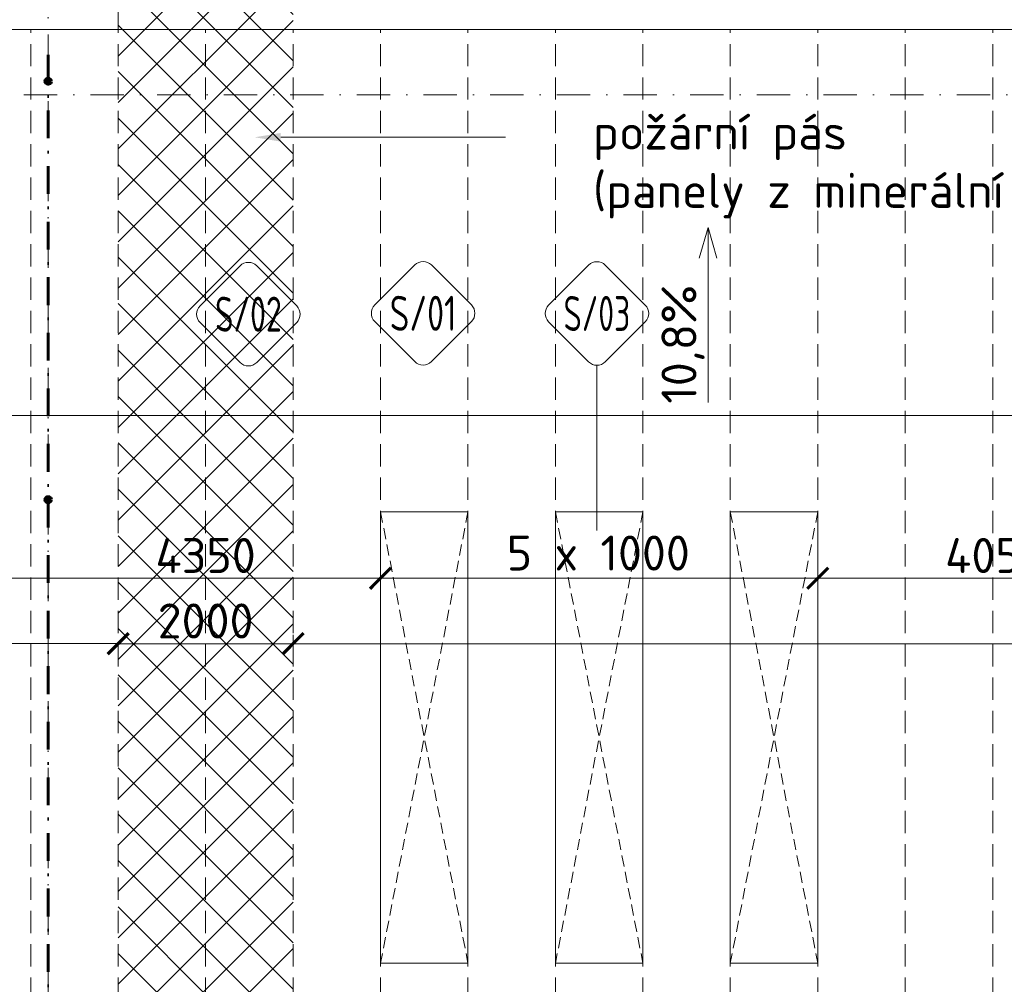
# Model space of a CAD drawing. Header units: millimetres. Extents: x -1695604 to 5289369, y -1488057 to 2187451.
# Tile 152 of 256: x 102224 to 113483, y 163235 to 174258. Entities that reach past the tile are written whole.
import ezdxf
from ezdxf import colors
from ezdxf.entities.mleader import LeaderData, LeaderLine
from ezdxf.enums import TextEntityAlignment as Align
from ezdxf.math import Vec2, Vec3

# ---------------------------------------------------------------- set-up
doc = ezdxf.new("R2010")
doc.units = ezdxf.units.MM
for name, pattern in [('CENTERX2', [101.6, 63.5, -12.7, 12.7, -12.7]), ('DASHDOT', [25.4, 12.7, -6.35, 0, -6.35]), ('ČERCHOVANÁ', [25.4, 12.7, -6.35, 0, -6.35]), ('ČÁRKOVANÁ', [19.05, 12.7, -6.35])]:
    doc.linetypes.add(name, pattern=pattern)
doc.layers.get('Defpoints').update_dxf_attribs({"color": 8})
for name, color, linetype, lineweight in [('____podkonstrukce FVE', 3, 'CENTERX2', 9), ('A99_N_kce-pohl', 1, 'Continuous', 9), ('A99_N_koty-200', 5, 'Continuous', 5), ('A99_N_koty-200 @ 200', 5, 'Continuous', 5), ('A99_N_koty-vysk', 160, 'Continuous', 5), ('A99_N_sraf', 252, 'Continuous', 0), ('A99_N_txt-popis-50 @ 200', 240, 'Continuous', 9), ('A99_N_znaceni 200', 5, 'Continuous', 5), ('A99_S_osy', 1, 'CENTERX2', 5)]:
    doc.layers.add(name, color=color, linetype=linetype, lineweight=lineweight)
doc.styles.add('A99_kota', font='isocpeur.ttf', dxfattribs={"height": 2})
doc.styles.add('A99_popis', font='isocpeur.ttf')
doc.styles.add('ad_popis 100', font='isocpeur.ttf', dxfattribs={"height": 200})
doc.dimstyles.new('A99_kota_200 new', dxfattribs={"dimscale": 200, "dimtxt": 2, "dimasz": 1.2, "dimexe": 0.5, "dimexo": 1.5, "dimgap": 0.3, "dimtad": 1, "dimdec": 0, "dimzin": 3, "dimdsep": 46, "dimtxsty": 'A99_kota', "dimblk": 'ARCHTICK', "dimcen": 2.5, "dimazin": 2, "dimtfac": 0.75, "dimtdec": 0, "dimtmove": 2, "dimatfit": 0, "dimfxl": 0, "dimtolj": 1, "dimtzin": 0, "dimlwd": 5, "dimlwe": 5, "dimarcsym": 0})

# ---------------------------------------------------------------- blocks, each defined once
blk = doc.blocks.new('_ArchTick')
at = {"color": 0, "linetype": 'ByBlock', "const_width": 0.15}
blk.add_lwpolyline([(-0.5, -0.5), (0.5, 0.5)], dxfattribs=at)
blk = doc.blocks.new('*D364')
at = {"layer": 'A99_N_koty-200', "color": 0, "linetype": 'Continuous', "lineweight": 5, "ltscale": 0.5, "transparency": 16777216}
for p, q in [((102000, 167875), (102000, 167775)), ((102000, 167875), (106350, 167875)), ((106350, 167875), (106350, 167975))]:
    blk.add_line(p, q, dxfattribs=at)
at = {"layer": 'Defpoints', "color": 0, "linetype": 'Continuous', "lineweight": 0, "ltscale": 0.5, "transparency": 16777216}
for p in [(102000, 167875), (106350, 167875), (106350, 167875)]:
    blk.add_point(p, dxfattribs=at)
at = {"layer": 'A99_N_koty-200', "color": 0, "linetype": 'Continuous', "lineweight": 5, "ltscale": 0.5, "transparency": 16777216, "xscale": 240, "yscale": 240, "zscale": 240, "rotation": 180}
blk.add_blockref('_ArchTick', (102000, 167875), dxfattribs=at)
at = {"layer": 'A99_N_koty-200', "color": 0, "linetype": 'Continuous', "lineweight": 5, "ltscale": 0.5, "transparency": 16777216, "xscale": 240, "yscale": 240, "zscale": 240}
blk.add_blockref('_ArchTick', (106350, 167875), dxfattribs=at)
at = {"layer": 'A99_N_koty-200', "color": 0, "linetype": 'Continuous', "lineweight": 5, "ltscale": 0.5, "transparency": 16777216, "insert": (104350, 168135), "char_height": 400, "attachment_point": 5, "style": 'A99_kota'}
blk.add_mtext('\\A1;4350', dxfattribs=at)
blk = doc.blocks.new('*D366')
at = {"layer": 'A99_N_koty-200', "color": 0, "linetype": 'Continuous', "lineweight": 5, "ltscale": 0.5, "transparency": 16777216}
for p, q in [((106350, 167875), (106350, 167975)), ((111350, 167875), (106350, 167875)), ((111350, 167875), (111350, 167975))]:
    blk.add_line(p, q, dxfattribs=at)
at = {"layer": 'Defpoints', "color": 0, "linetype": 'Continuous', "lineweight": 0, "ltscale": 0.5, "transparency": 16777216}
for p in [(106350, 167875), (106350, 167875), (111350, 167875)]:
    blk.add_point(p, dxfattribs=at)
at = {"layer": 'A99_N_koty-200', "color": 0, "linetype": 'Continuous', "lineweight": 5, "ltscale": 0.5, "transparency": 16777216, "xscale": 240, "yscale": 240, "zscale": 240, "rotation": 180}
blk.add_blockref('_ArchTick', (106350, 167875), dxfattribs=at)
at = {"layer": 'A99_N_koty-200', "color": 0, "linetype": 'Continuous', "lineweight": 5, "ltscale": 0.5, "transparency": 16777216, "xscale": 240, "yscale": 240, "zscale": 240}
blk.add_blockref('_ArchTick', (111350, 167875), dxfattribs=at)
at = {"layer": 'A99_N_koty-200', "color": 0, "linetype": 'Continuous', "lineweight": 5, "ltscale": 0.5, "transparency": 16777216, "insert": (108840, 168163), "char_height": 400, "attachment_point": 5, "style": 'A99_kota'}
blk.add_mtext('\\A1;5 x 1000', dxfattribs=at)
blk = doc.blocks.new('*D367')
at = {"layer": 'A99_N_koty-200', "color": 0, "linetype": 'Continuous', "lineweight": 5, "ltscale": 0.5, "transparency": 16777216}
for p, q in [((111350, 167875), (111350, 167775)), ((111350, 167875), (115400, 167875)), ((115400, 167875), (115400, 167775))]:
    blk.add_line(p, q, dxfattribs=at)
at = {"layer": 'Defpoints', "color": 0, "linetype": 'Continuous', "lineweight": 0, "ltscale": 0.5, "transparency": 16777216}
for p in [(111350, 167875), (115400, 167875), (115400, 167875)]:
    blk.add_point(p, dxfattribs=at)
at = {"layer": 'A99_N_koty-200', "color": 0, "linetype": 'Continuous', "lineweight": 5, "ltscale": 0.5, "transparency": 16777216, "xscale": 240, "yscale": 240, "zscale": 240, "rotation": 180}
blk.add_blockref('_ArchTick', (111350, 167875), dxfattribs=at)
at = {"layer": 'A99_N_koty-200', "color": 0, "linetype": 'Continuous', "lineweight": 5, "ltscale": 0.5, "transparency": 16777216, "xscale": 240, "yscale": 240, "zscale": 240}
blk.add_blockref('_ArchTick', (115400, 167875), dxfattribs=at)
at = {"layer": 'A99_N_koty-200', "color": 0, "linetype": 'Continuous', "lineweight": 5, "ltscale": 0.5, "transparency": 16777216, "insert": (113375, 168135), "char_height": 400, "attachment_point": 5, "style": 'A99_kota'}
blk.add_mtext('\\A1;4050', dxfattribs=at)
blk = doc.blocks.new('*D370')
at = {"layer": 'A99_N_koty-200', "color": 0, "linetype": 'Continuous', "lineweight": 5, "ltscale": 0.5, "transparency": 16777216}
for p, q in [((-650, 169735), (-650, 169835)), ((-650, 169735), (138350, 169735)), ((138350, 169735), (138350, 169635))]:
    blk.add_line(p, q, dxfattribs=at)
at = {"layer": 'Defpoints', "color": 0, "linetype": 'Continuous', "lineweight": 0, "ltscale": 0.5, "transparency": 16777216}
for p in [(138350, 169745), (138350, 169735), (-650, 169620)]:
    blk.add_point(p, dxfattribs=at)
at = {"layer": 'A99_N_koty-200', "color": 0, "linetype": 'Continuous', "lineweight": 5, "ltscale": 0.5, "transparency": 16777216, "xscale": 240, "yscale": 240, "zscale": 240, "rotation": 180}
blk.add_blockref('_ArchTick', (-650, 169735), dxfattribs=at)
at = {"layer": 'A99_N_koty-200', "color": 0, "linetype": 'Continuous', "lineweight": 5, "ltscale": 0.5, "transparency": 16777216, "xscale": 240, "yscale": 240, "zscale": 240}
blk.add_blockref('_ArchTick', (138350, 169735), dxfattribs=at)
at = {"layer": 'A99_N_koty-200', "color": 0, "linetype": 'Continuous', "lineweight": 5, "ltscale": 0.5, "transparency": 16777216, "insert": (60350, 170095), "char_height": 400, "attachment_point": 5, "style": 'A99_kota'}
blk.add_mtext('\\A1;139 panelů po 1000mm', dxfattribs=at)
blk = doc.blocks.new('*U99')
at = {"color": 0}
for p, q in [((-0.721, 4.139), (-4.149, 0.711)), ((4.139, 0.711), (0.711, 4.139)), ((-4.149, -0.721), (-0.721, -4.149)), ((0.711, -4.149), (4.139, -0.721))]:
    blk.add_line(p, q, dxfattribs=at)
for centre, start, end in [((-0.005, 3.424), 45, 135), ((-3.433, -0.005), 135, 225), ((3.424, -0.005), 315, 45), ((-0.005, -3.433), 225, 315)]:
    blk.add_arc(centre, 1.012, start, end, dxfattribs=at)
at = {"color": 0, "linetype": 'ByBlock', "style": 'A99_popis', "width": 0.953108}
blk.add_attdef('SKLADBA', text='', height=3, rotation=0.01026, dxfattribs=at).set_placement((-2.863, -1.506), (2.855, -1.505), align=Align.FIT)
blk = doc.blocks.new('*D381')
at = {"layer": 'A99_N_koty-200', "color": 0, "linetype": 'Continuous', "lineweight": 5, "ltscale": 0.5, "transparency": 16777216}
for p, q in [((56350, 167128), (56350, 167028)), ((56350, 167128), (103350, 167128)), ((103350, 167128), (103350, 167028))]:
    blk.add_line(p, q, dxfattribs=at)
at = {"layer": 'Defpoints', "color": 0, "linetype": 'Continuous', "lineweight": 0, "ltscale": 0.5, "transparency": 16777216}
for p in [(56350, 167128), (103350, 167128), (103350, 167128)]:
    blk.add_point(p, dxfattribs=at)
at = {"layer": 'A99_N_koty-200', "color": 0, "linetype": 'Continuous', "lineweight": 5, "ltscale": 0.5, "transparency": 16777216, "xscale": 240, "yscale": 240, "zscale": 240, "rotation": 180}
blk.add_blockref('_ArchTick', (56350, 167128), dxfattribs=at)
at = {"layer": 'A99_N_koty-200', "color": 0, "linetype": 'Continuous', "lineweight": 5, "ltscale": 0.5, "transparency": 16777216, "xscale": 240, "yscale": 240, "zscale": 240}
blk.add_blockref('_ArchTick', (103350, 167128), dxfattribs=at)
at = {"layer": 'A99_N_koty-200', "color": 0, "linetype": 'Continuous', "lineweight": 5, "ltscale": 0.5, "transparency": 16777216, "insert": (79350, 167387), "char_height": 400, "attachment_point": 5, "style": 'A99_kota'}
blk.add_mtext('\\A1;47000', dxfattribs=at)
blk = doc.blocks.new('*D382')
at = {"layer": 'A99_N_koty-200', "color": 0, "linetype": 'Continuous', "lineweight": 5, "ltscale": 0.5, "transparency": 16777216}
for p, q in [((105350, 167127), (105350, 167227)), ((103350, 167127), (103350, 167027)), ((103350, 167127), (105350, 167127))]:
    blk.add_line(p, q, dxfattribs=at)
at = {"layer": 'Defpoints', "color": 0, "linetype": 'Continuous', "lineweight": 0, "ltscale": 0.5, "transparency": 16777216}
for p in [(103350, 167127), (105350, 167127), (105350, 167127)]:
    blk.add_point(p, dxfattribs=at)
at = {"layer": 'A99_N_koty-200', "color": 0, "linetype": 'Continuous', "lineweight": 5, "ltscale": 0.5, "transparency": 16777216, "xscale": 240, "yscale": 240, "zscale": 240, "rotation": 180}
blk.add_blockref('_ArchTick', (103350, 167127), dxfattribs=at)
at = {"layer": 'A99_N_koty-200', "color": 0, "linetype": 'Continuous', "lineweight": 5, "ltscale": 0.5, "transparency": 16777216, "xscale": 240, "yscale": 240, "zscale": 240}
blk.add_blockref('_ArchTick', (105350, 167127), dxfattribs=at)
at = {"layer": 'A99_N_koty-200', "color": 0, "linetype": 'Continuous', "lineweight": 5, "ltscale": 0.5, "transparency": 16777216, "insert": (104350, 167387), "char_height": 400, "attachment_point": 5, "style": 'A99_kota'}
blk.add_mtext('\\A1;2000', dxfattribs=at)
blk = doc.blocks.new('*D383')
at = {"layer": 'A99_N_koty-200', "color": 0, "linetype": 'Continuous', "lineweight": 5, "ltscale": 0.5, "transparency": 16777216}
for p, q in [((138875, 167127), (138875, 167227)), ((105350, 167127), (105350, 167027)), ((105350, 167127), (138875, 167127))]:
    blk.add_line(p, q, dxfattribs=at)
at = {"layer": 'Defpoints', "color": 0, "linetype": 'Continuous', "lineweight": 0, "ltscale": 0.5, "transparency": 16777216}
for p in [(105350, 167127), (138875, 167127), (138875, 167127)]:
    blk.add_point(p, dxfattribs=at)
at = {"layer": 'A99_N_koty-200', "color": 0, "linetype": 'Continuous', "lineweight": 5, "ltscale": 0.5, "transparency": 16777216, "xscale": 240, "yscale": 240, "zscale": 240, "rotation": 180}
blk.add_blockref('_ArchTick', (105350, 167127), dxfattribs=at)
at = {"layer": 'A99_N_koty-200', "color": 0, "linetype": 'Continuous', "lineweight": 5, "ltscale": 0.5, "transparency": 16777216, "xscale": 240, "yscale": 240, "zscale": 240}
blk.add_blockref('_ArchTick', (138875, 167127), dxfattribs=at)
at = {"layer": 'A99_N_koty-200', "color": 0, "linetype": 'Continuous', "lineweight": 5, "ltscale": 0.5, "transparency": 16777216, "insert": (125782, 167387), "char_height": 400, "attachment_point": 5, "style": 'A99_kota'}
blk.add_mtext('\\A1;33525', dxfattribs=at)
blk = doc.blocks.new('*U107')
at = {"color": 0}
for p, q in [((-0.721, 4.139), (-4.149, 0.711)), ((4.139, 0.711), (0.711, 4.139)), ((-4.149, -0.721), (-0.721, -4.149)), ((0.711, -4.149), (4.139, -0.721)), ((-0.005, -4.445), (-0.005, -18.595))]:
    blk.add_line(p, q, dxfattribs=at)
for centre, start, end in [((-0.005, 3.424), 45, 135), ((-3.433, -0.005), 135, 225), ((3.424, -0.005), 315, 45), ((-0.005, -3.433), 225, 315)]:
    blk.add_arc(centre, 1.012, start, end, dxfattribs=at)
at = {"color": 0, "linetype": 'ByBlock', "style": 'A99_popis', "width": 0.953108}
blk.add_attdef('SKLADBA', text='', height=3, rotation=0.01026, dxfattribs=at).set_placement((-2.863, -1.506), (2.855, -1.505), align=Align.FIT)

msp = doc.modelspace()

# ---------------------------------------------------------------- hatches: boundary and pattern name
at = {"layer": 'A99_N_sraf', "linetype": 'Continuous', "lineweight": 0, "ltscale": 0.5, "transparency": 33554687}
h = msp.add_hatch(dxfattribs=at)
h.set_pattern_fill('ANSI37', color=256, scale=3000)
h.set_pattern_definition([(135, (213305, 600), (-265.16504, -265.16504), []), (225, (213305, 600), (265.16504, -265.16504), [])])
h.paths.add_polyline_path([(105350, 176350), (103350, 176350), (103350, 149020), (105350, 149020)])

# ---------------------------------------------------------------- linework, layer by layer
at = {"layer": '____podkonstrukce FVE', "color": 3, "linetype": 'ČERCHOVANÁ', "lineweight": 60, "ltscale": 25}
msp.add_lwpolyline([(102550, 173855), (102550, 150000)], dxfattribs=at)
at = {"layer": '____podkonstrukce FVE', "color": 3, "linetype": 'Continuous', "lineweight": 80, "ltscale": 0.5}
for centre in [(102550, 173555), (102550, 168772.5)]:
    msp.add_circle(centre, 30, dxfattribs=at)
at = {"layer": 'A99_N_kce-pohl', "color": 1, "linetype": 'Continuous', "lineweight": 9, "ltscale": 25}
msp.add_lwpolyline([(138352.5, 174145), (138352.5, 174410), (7350, 174410), (7350, 174145)], close=True, dxfattribs=at)
at = {"layer": 'A99_N_kce-pohl', "color": 254, "linetype": 'ČÁRKOVANÁ', "lineweight": 5, "ltscale": 20, "true_color": 0xffd9cc}
for points in [[(103350, 148960), (103350, 148960), (103350, 174380)], [(102350, 148960), (102350, 148960), (102350, 174145)], [(104350, 148960), (104350, 148960), (104350, 174145)], [(105350, 148960), (105350, 148960), (105350, 174145)], [(106350, 148960), (106350, 148960), (106350, 174145)], [(107350, 148960), (107350, 148960), (107350, 174145)], [(108350, 148960), (108350, 148960), (108350, 174145)], [(109350, 148960), (109350, 148960), (109350, 174145)], [(110350, 148960), (110350, 148960), (110350, 174145)], [(111350, 148960), (111350, 148960), (111350, 174145)], [(112350, 148960), (112350, 148960), (112350, 174145)], [(113350, 148960), (113350, 148960), (113350, 174145)]]:
    msp.add_lwpolyline(points, dxfattribs=at)
at = {"layer": 'A99_N_kce-pohl', "linetype": 'Continuous', "lineweight": 9}
for points in [[(106350, 168635), (107350, 168635), (107350, 163475), (106350, 163475)], [(108350, 168635), (109350, 168635), (109350, 163475), (108350, 163475)], [(110350, 168635), (111350, 168635), (111350, 163475), (110350, 163475)]]:
    msp.add_lwpolyline(points, close=True, dxfattribs=at)
at = {"layer": 'A99_N_kce-pohl', "linetype": 'ČÁRKOVANÁ', "lineweight": 9, "ltscale": 10}
for points in [[(107350, 168635), (106350, 163475)], [(106350, 168635), (107350, 163475)], [(109350, 168635), (108350, 163475)], [(108350, 168635), (109350, 163475)], [(111350, 168635), (110350, 163475)], [(110350, 168635), (111350, 163475)]]:
    msp.add_lwpolyline(points, dxfattribs=at)
at = {"layer": 'A99_N_koty-vysk'}
for points in [[(110095, 171882.7), (109995, 171532.7)], [(110095, 171882.7), (110095, 169882.7)], [(110095, 171882.7), (110195, 171532.7)]]:
    msp.add_lwpolyline(points, dxfattribs=at)
at = {"layer": 'A99_S_osy', "linetype": 'DASHDOT', "lineweight": 5, "ltscale": 30}
for points in [[(102550, 250300), (102550, 146890)], [(152950, 173400), (-2660, 173400)]]:
    msp.add_lwpolyline(points, dxfattribs=at)

# ---------------------------------------------------------------- block references
at = {"layer": 'A99_N_znaceni 200', "lineweight": 5}
ref = msp.add_blockref('*U99', (104840.2, 170893.4), dxfattribs=dict(at, xscale=133.3, yscale=133.3, zscale=133.3))
ref.add_attrib('SKLADBA', 'S/02', dxfattribs={"layer": '0', "color": 0, "linetype": 'ByBlock', "height": 400, "rotation": 0.01026, "style": 'A99_popis', "width": 0.657151}).set_placement((104458.5, 170692.7), (105220.8, 170692.8), align=Align.FIT)
ref = msp.add_blockref('*U99', (106837.7, 170903.4), dxfattribs=dict(at, xscale=133.3, yscale=133.3, zscale=133.3))
ref.add_attrib('SKLADBA', 'S/01', dxfattribs={"layer": '0', "color": 0, "linetype": 'ByBlock', "height": 400, "rotation": 0.01026, "style": 'A99_popis', "width": 0.705829}).set_placement((106456, 170702.7), (107218.3, 170702.8), align=Align.FIT)
ref = msp.add_blockref('*U107', (108825, 170901.2), dxfattribs=dict(at, xscale=133.3, yscale=133.3, zscale=133.3))
ref.add_attrib('SKLADBA', 'S/03', dxfattribs={"layer": '0', "color": 0, "linetype": 'ByBlock', "height": 400, "rotation": 0.01026, "style": 'A99_popis', "width": 0.657151}).set_placement((108443.3, 170700.5), (109205.6, 170700.6), align=Align.FIT)

# ---------------------------------------------------------------- texts
at = {"layer": 'A99_N_koty-vysk', "insert": (109562.7, 171229.7), "char_height": 400, "attachment_point": 3, "rotation": 90, "style": 'ad_popis 100'}
msp.add_mtext_dynamic_manual_height_columns('10,8%', width=673.852, gutter_width=2000, heights=[0], dxfattribs=at)

# ---------------------------------------------------------------- dimensions: what is measured, and where the dimension line sits
at = {"layer": 'A99_N_koty-200 @ 200', "linetype": 'Continuous', "lineweight": 5, "ltscale": 0.5}
for base, p1, p2, text, picture, middle in [((138350, 169735), (-650, 169620), (138350, 169745), '139 panelů po 1000mm', '*D370', (60350, 170095)), ((106350, 167875), (111350, 167875), (106350, 167875), '5 x 1000', '*D366', (108840, 168162.5))]:
    dim = msp.add_linear_dim(base=base, p1=p1, p2=p2, text=text, dimstyle='A99_kota_200 new', override={"dimscale": 200, "dimtix": 0, "dimtofl": 1, "dimtmove": 2, "dimatfit": 0}, dxfattribs=at)
    dim.commit()
    dim.dimension.update_dxf_attribs({"geometry": picture, "text_midpoint": middle, "dimtype": 128})
for base, p1, p2, picture, middle in [((106350, 167875), (102000, 167875), (106350, 167875), '*D364', (104350, 168135)), ((103350, 167127.5), (56350, 167127.5), (103350, 167127.5), '*D381', (79350, 167387.5)), ((138875, 167127.5), (105350, 167127.5), (138875, 167127.5), '*D383', (125782.5, 167387.5))]:
    dim = msp.add_linear_dim(base=base, p1=p1, p2=p2, dimstyle='A99_kota_200 new', override={"dimscale": 200, "dimtix": 0, "dimtofl": 1, "dimtmove": 2, "dimatfit": 0}, dxfattribs=at)
    dim.commit()
    dim.dimension.update_dxf_attribs({"geometry": picture, "text_midpoint": middle, "dimtype": 128})
for base, p1, p2, picture, middle in [((115400, 167875), (111350, 167875), (115400, 167875), '*D367', (113375, 168135)), ((105350, 167127.5), (103350, 167127.5), (105350, 167127.5), '*D382', (104350, 167387.5))]:
    dim = msp.add_linear_dim(base=base, p1=p1, p2=p2, dimstyle='A99_kota_200 new', override={"dimscale": 200, "dimtix": 0, "dimtofl": 1, "dimtmove": 2, "dimatfit": 0}, dxfattribs=at)
    dim.commit()
    dim.dimension.update_dxf_attribs({"geometry": picture, "text_midpoint": middle})

# ---------------------------------------------------------------- leaders
at = {"layer": 'A99_N_txt-popis-50 @ 200', "lineweight": 9}
ml = msp.add_multileader_mtext('Standard', dxfattribs=at)
ml.set_content('\\A1;{\\C256;odvodňovací žlab se nemění,\\Pna stavbě se provede kontrola}', color=1, style='A99_popis')
ml.set_leader_properties(color=256, linetype='ByLayer', lineweight=-1)
ml.build(insert=Vec2(0, 0))
ml.multileader.update_dxf_attribs({"dogleg_length": 200, "arrow_head_size": 300, "scale": 200})
ctx = ml.context
ctx.base_point, ctx.scale, ctx.char_height, ctx.arrow_head_size, ctx.landing_gap_size, ctx.plane_origin = Vec3(32602.5, 172915), 200, 400, 300, 1000, Vec3(32050, 165489.2)
notes = []
notes.append((ctx, [(0, (1, 1, 0), (31802.5, 172915), (1, 0), 800, [(0, [(31805, 174410)], 0, [])])]))
ctx.mtext.insert, ctx.mtext.width, ctx.mtext.defined_height, ctx.mtext.flow_direction = Vec3(33602.5, 173175), 7914.793, 1247.5, 5
ml = msp.add_multileader_mtext('Standard', dxfattribs=at)
ml.set_content('\\A1;{\\C256;odvodňovací žlab se nemění,\\Pna stavbě se provede kontrola}', color=1, style='A99_popis')
ml.set_leader_properties(color=256, linetype='ByLayer', lineweight=-1)
ml.build(insert=Vec2(0, 0))
ml.multileader.update_dxf_attribs({"dogleg_length": 200, "arrow_head_size": 300, "scale": 200})
ctx = ml.context
ctx.base_point, ctx.scale, ctx.char_height, ctx.arrow_head_size, ctx.landing_gap_size, ctx.plane_origin = Vec3(81607.5, 172915), 200, 400, 300, 1000, Vec3(81055, 165489.2)
notes.append((ctx, [(0, (1, 1, 0), (80807.5, 172915), (1, 0), 800, [(0, [(80810, 174410)], 0, [])])]))
ctx.mtext.insert, ctx.mtext.width, ctx.mtext.defined_height, ctx.mtext.flow_direction = Vec3(82607.5, 173175), 7914.793, 1247.5, 5
ml = msp.add_multileader_mtext('Standard', dxfattribs=at)
ml.set_content('\\A1;{\\C256;požární pás\\P(panely z minerální vlny)}', color=1, style='A99_popis')
ml.set_leader_properties(color=256, linetype='ByLayer', lineweight=-1)
ml.build(insert=Vec2(0, 0))
ml.multileader.update_dxf_attribs({"dogleg_length": 200, "arrow_head_size": 300, "scale": 200})
ctx = ml.context
ctx.base_point, ctx.scale, ctx.char_height, ctx.arrow_head_size, ctx.landing_gap_size, ctx.plane_origin = Vec3(58580, 172914.2), 200, 400, 300, 1000, Vec3(57880, 164819.2)
notes.append((ctx, [(0, (1, 1, 0), (57780, 172914.2), (1, 0), 800, [(0, [(55709.2, 172914.2)], 0, [])])]))
ctx.mtext.insert, ctx.mtext.width, ctx.mtext.defined_height, ctx.mtext.flow_direction = Vec3(59580, 173174.2), 6001.817, 1247.5, 5
ml = msp.add_multileader_mtext('Standard', dxfattribs=at)
ml.set_content('\\A1;{\\C256;požární pás\\P(panely z minerální vlny)}', color=1, style='A99_popis')
ml.set_leader_properties(color=256, linetype='ByLayer', lineweight=-1)
ml.build(insert=Vec2(0, 0))
ml.multileader.update_dxf_attribs({"dogleg_length": 200, "arrow_head_size": 300, "scale": 200})
ctx = ml.context
ctx.base_point, ctx.scale, ctx.char_height, ctx.arrow_head_size, ctx.landing_gap_size, ctx.plane_origin = Vec3(107780, 172914.2), 200, 400, 300, 1000, Vec3(107080, 164819.2)
notes.append((ctx, [(0, (1, 1, 0), (106980, 172914.2), (1, 0), 800, [(0, [(104909.2, 172914.2)], 0, [])])]))
ctx.mtext.insert, ctx.mtext.width, ctx.mtext.defined_height, ctx.mtext.flow_direction = Vec3(108780, 173174.2), 6001.817, 1247.5, 5
ml = msp.add_multileader_mtext('Standard', dxfattribs=at)
ml.set_content('\\A1;{\\fISOCPEUR|b1|i0|c238|p34;\\C256;ocelový nosník}', color=1, style='A99_popis')
ml.set_leader_properties(color=256, linetype='ByLayer', lineweight=-1)
ml.build(insert=Vec2(0, 0))
ml.multileader.update_dxf_attribs({"dogleg_length": 200, "arrow_head_size": 300, "scale": 200})
ctx = ml.context
ctx.base_point, ctx.scale, ctx.char_height, ctx.arrow_head_size, ctx.landing_gap_size, ctx.plane_origin = Vec3(21517.5, 170710), 200, 400, 300, 1000, Vec3(20965, 164131.7)
notes.append((ctx, [(0, (1, 1, 0), (20717.5, 170710), (1, 0), 800, [(0, [(20720, 168782.5)], 0, [])])]))
ctx.mtext.insert, ctx.mtext.width, ctx.mtext.defined_height, ctx.mtext.flow_direction = Vec3(22517.5, 170968.2), 3664.376, 670, 5
for ctx, leaders in notes:
    for number, flags, end, landing, length, lines in leaders:
        leader = LeaderData()
        leader.index, (leader.has_last_leader_line, leader.has_dogleg_vector, leader.attachment_direction) = number, flags
        leader.last_leader_point, leader.dogleg_vector, leader.dogleg_length = Vec3(end), Vec3(landing), length
        for number, points, colour, breaks in lines:
            line = LeaderLine()
            line.index, line.vertices, line.color, line.breaks = number, Vec3.list(points), colors.encode_raw_color(colour), breaks
            leader.lines.append(line)
        ctx.leaders.append(leader)

doc.saveas('drawing.dxf')
